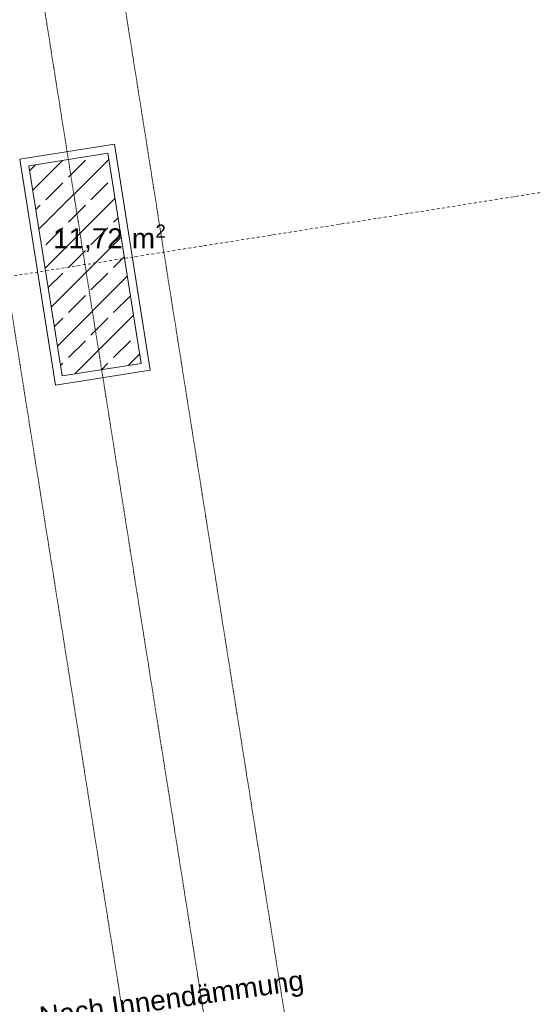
# Model space of a CAD drawing. Header units: millimetres. Extents: x 1523 to 73204, y -91281 to 10268.
# Tile 91 of 120: x 61462 to 63392, y -63568 to -59866. Entities that reach past the tile are written whole.
import ezdxf

# ---------------------------------------------------------------- set-up
doc = ezdxf.new("R2010")
doc.units = ezdxf.units.MM
doc.linetypes.add('IMPORT-STRICHPUNKT _7_', pattern=[20, 10, -5, 0, -5])
doc.linetypes.add('IMPORT-VERDECKT _8_', pattern=[7.5, 5, -2.5])
for name, color, linetype, lineweight, true_color in [('00 A--Anmerkungen Ablauf', 7, 'Continuous', 13, 0x656565), ('90 A--Achsraster _1_50_', 7, 'IMPORT-STRICHPUNKT _7_', 13, 0x656565), ('Neubau_10 A--Stütze', 7, 'Continuous', 13, 0x656565), ('Neubau_30 A--Träger _ Dachkonstruktion', 7, 'IMPORT-VERDECKT _8_', 13, 0x656565), ('Neubau_80 A--Raum', 7, 'Continuous', 13, 0x656565), ('Sockelbeschichtung Sprühnebel', 7, 'Continuous', 13, 0x656565), ('Xref_706_5_--_ÜP_-1_000_16_Übersichtsplan UG_IFC 2025_01_13_dwg', 7, 'Continuous', 13, 0x767676)]:
    doc.layers.add(name, color=color, linetype=linetype, lineweight=lineweight, true_color=true_color)
doc.styles.add('Arial', font='arial.ttf', dxfattribs={"height": 75})
doc.styles.add('Arial_1', font='arial.ttf', dxfattribs={"height": 49.5})

# ---------------------------------------------------------------- blocks, each defined once
blk = doc.blocks.new('Xref_706_5_--_ÜP_-1_000_11_Übersichtsplan UG_IFC 2024_09_30_dwg_Standard-Rastermarker_31-41960585-SuD_-1UG gesamt Plot  - Blatt 7')
at = {"layer": '90 A--Achsraster _1_50_', "color": 9, "true_color": 0xcbcbcb}
blk.add_line((0, 0), (53500.2, 0), dxfattribs=at)
blk = doc.blocks.new('Xref_706_5_--_ÜP_-1_000_11_Übersichtsplan UG_IFC 2024_09_30_dwg_Du_ _w__B-U 014_1_10-41960009-SuD_-1UG gesamt Plot  - Blatt 7')
at = {"layer": 'Neubau_80 A--Raum', "attachment_point": 1, "rotation": 83.6681, "line_spacing_factor": 0.941778}
for s, insert, char_height, width, style in [('2', (49668.4, -73195.1), 49.5, 46.058, 'Arial_1'), (' m', (49669.3, -73314.2), 75, 138.65, 'Arial'), ('11,72', (49639.9, -73579.3), 75, 314.028, 'Arial')]:
    blk.add_mtext(s, dxfattribs=dict(at, insert=insert, char_height=char_height, width=width, style=style))
blk = doc.blocks.new('Xref_706_5_--_ÜP_-1_000_16_Übersichtsplan UG_IFC 2025_01_13_dwg-35469238-SuD_-1UG gesamt Plot  - Blatt 7')
at = {"layer": 'Neubau_10 A--Stütze', "true_color": 0xcbcbcb}
h = blk.add_hatch(dxfattribs=at)
h.set_pattern_fill('FP_4', color=9, style=0, pattern_type=2)
h.set_pattern_definition([(131.336, (0, 0), (90.10192, 79.25683), []), (131.336, (-45.05, -39.63), (90.10192, 79.25683), [90, -30])])
h.paths.add_polyline_path([(56926, -68790.8), (56898.1, -68492.1), (56101.6, -68566.5), (56129.5, -68865.2), (56843.2, -68798.6)])
at = {"layer": 'Neubau_10 A--Stütze', "color": 9, "true_color": 0xcbcbcb, "flags": 128}
blk.add_lwpolyline([(56926, -68790.8), (56898.1, -68492.1), (56101.6, -68566.5), (56129.5, -68865.2)], close=True, dxfattribs=at)
at = {"layer": 'Neubau_30 A--Träger _ Dachkonstruktion', "color": 9, "true_color": 0xcbcbcb}
blk.add_line((42864.7, -69953.6), (62605, -68109.7), dxfattribs=at)
at = {"layer": 'Neubau_30 A--Träger _ Dachkonstruktion', "color": 9, "true_color": 0xcbcbcb, "flags": 128}
blk.add_lwpolyline([(54028.5, -69212.1), (62632.9, -68408.4), (62577.1, -67811), (53972.7, -68614.7), (53922.9, -68619.4), (53978.7, -69216.8), (48792.7, -69701.2)], dxfattribs=at)
at = {"layer": 'Sockelbeschichtung Sprühnebel', "color": 9, "true_color": 0xcbcbcb, "flags": 128}
blk.add_lwpolyline([(56102.4, -68897.9), (56068.9, -68539.5), (56925.2, -68459.5), (56958.7, -68817.9)], close=True, dxfattribs=at)
for name, p, rotation in [('Xref_706_5_--_ÜP_-1_000_11_Übersichtsplan UG_IFC 2024_09_30_dwg_Standard-Rastermarker_31-41960585-SuD_-1UG gesamt Plot  - Blatt 7', (60649.5, -112955.4), 95.33628353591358), ('Xref_706_5_--_ÜP_-1_000_11_Übersichtsplan UG_IFC 2024_09_30_dwg_Du_ _w__B-U 014_1_10-41960009-SuD_-1UG gesamt Plot  - Blatt 7', (3358.6, 2399.1), 2.668141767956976)]:
    blk.add_blockref(name, p, dxfattribs=dict(rotation=rotation))
at = {"layer": '00 A--Anmerkungen Ablauf', "insert": (59288.5, -69032.6), "char_height": 75, "width": 1197.347, "attachment_point": 1, "rotation": 94.3363, "line_spacing_factor": 0.941778, "style": 'Arial'}
blk.add_mtext('Nach Innendämmung', dxfattribs=at)

msp = doc.modelspace()

# ---------------------------------------------------------------- block references
at = {"layer": 'Xref_706_5_--_ÜP_-1_000_16_Übersichtsplan UG_IFC 2025_01_13_dwg', "color": 9, "true_color": 0xcbcbcb, "rotation": 273.6637164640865}
msp.add_blockref('Xref_706_5_--_ÜP_-1_000_16_Übersichtsplan UG_IFC 2025_01_13_dwg-35469238-SuD_-1UG gesamt Plot  - Blatt 7', (126634.737, 0), dxfattribs=at)

doc.saveas('drawing.dxf')
